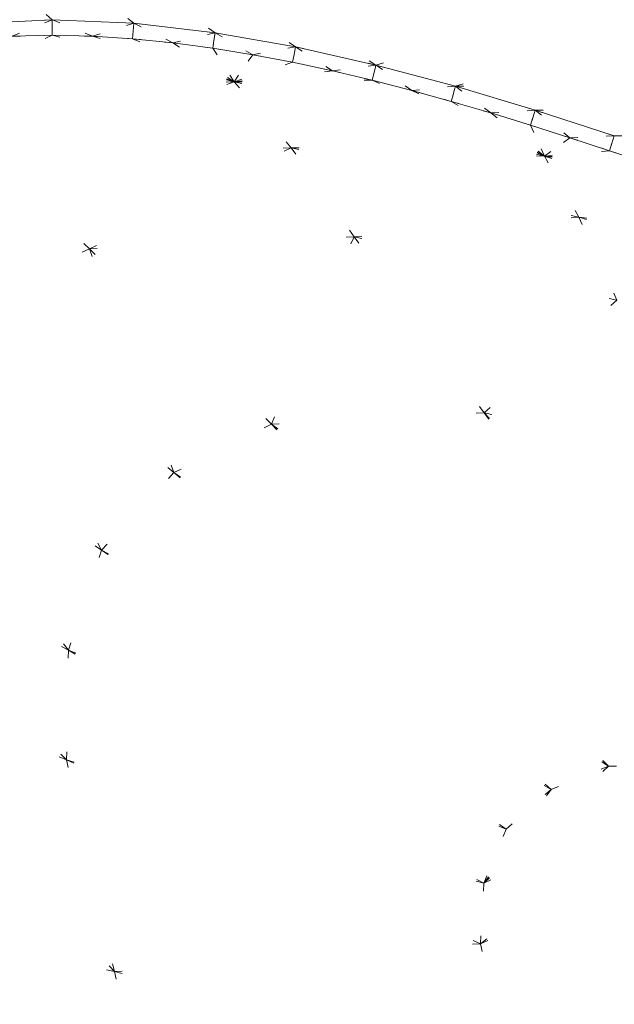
# Model space of a CAD drawing. Header units: millimetres. Extents: x 1700 to 4670, y 990 to 3874.
# Tile 69 of 110: x 3210 to 3218, y 1838 to 1850. Entities that reach past the tile are written whole.
import ezdxf

# ---------------------------------------------------------------- set-up
doc = ezdxf.new("R2010")
doc.units = ezdxf.units.MM
doc.linetypes.add('Wipeout_Contour', pattern=[1000, 0, -1000])
doc.layers.add('Nowe_320-W Umeblowanie', color=252, linetype='Continuous')
doc.layers.add('Nowe_320-W Umeblowanie_Nr_pióra__2', color=252, linetype='Continuous', lineweight=13)

msp = doc.modelspace()

# ---------------------------------------------------------------- linework, layer by layer
at = {"layer": 'Nowe_320-W Umeblowanie', "color": 252, "linetype": 'Wipeout_Contour', "lineweight": 0, "ltscale": 45721.318943}
for p, q in [((3210.781, 1850.087), (3200.817, 1858.407)), ((3209.751, 1850.033), (3210.781, 1850.087))]:
    msp.add_line(p, q, dxfattribs=at)
at = {"layer": 'Nowe_320-W Umeblowanie', "color": 252, "linetype": 'Wipeout_Contour', "lineweight": 0, "ltscale": 45737.180475}
for p, q in [((3211.812, 1850.043), (3200.817, 1858.407)), ((3210.781, 1850.087), (3211.812, 1850.043))]:
    msp.add_line(p, q, dxfattribs=at)
at = {"layer": 'Nowe_320-W Umeblowanie', "color": 252, "linetype": 'Wipeout_Contour', "lineweight": 0, "ltscale": 45771.791754}
for p, q in [((3213.853, 1849.744), (3200.817, 1858.407)), ((3200.817, 1858.407), (3212.836, 1849.922)), ((3212.836, 1849.922), (3213.853, 1849.744))]:
    msp.add_line(p, q, dxfattribs=at)
at = {"layer": 'Nowe_320-W Umeblowanie', "color": 252, "linetype": 'Wipeout_Contour', "lineweight": 0, "ltscale": 45790.078054}
for p, q in [((3214.867, 1849.515), (3200.817, 1858.407)), ((3200.817, 1858.407), (3213.853, 1849.744)), ((3213.853, 1849.744), (3214.867, 1849.515))]:
    msp.add_line(p, q, dxfattribs=at)
at = {"layer": 'Nowe_320-W Umeblowanie', "color": 252, "linetype": 'Wipeout_Contour', "lineweight": 0, "ltscale": 45754.11123}
for p, q in [((3212.836, 1849.922), (3200.817, 1858.407)), ((3200.817, 1858.407), (3211.812, 1850.043)), ((3211.812, 1850.043), (3212.836, 1849.922))]:
    msp.add_line(p, q, dxfattribs=at)
at = {"layer": 'Nowe_320-W Umeblowanie', "color": 252, "linetype": 'Wipeout_Contour', "lineweight": 0, "ltscale": 45981.611732}
for p, q in [((3200.817, 1858.407), (3214.867, 1849.515)), ((3214.867, 1849.515), (3245.409, 1858.407))]:
    msp.add_line(p, q, dxfattribs=at)
at = {"layer": 'Nowe_320-W Umeblowanie', "color": 252, "linetype": 'Wipeout_Contour', "lineweight": 0, "ltscale": 46156.94489}
for p, q in [((3245.409, 1858.407), (3214.867, 1849.515)), ((3215.871, 1849.247), (3245.409, 1858.407)), ((3214.867, 1849.515), (3215.871, 1849.247))]:
    msp.add_line(p, q, dxfattribs=at)
at = {"layer": 'Nowe_320-W Umeblowanie', "color": 252, "linetype": 'Wipeout_Contour', "lineweight": 0, "ltscale": 46282.620527}
for p, q in [((3245.409, 1858.407), (3215.871, 1849.247)), ((3215.871, 1849.247), (3230.829, 1849.176))]:
    msp.add_line(p, q, dxfattribs=at)
at = {"layer": 'Nowe_320-W Umeblowanie', "color": 252, "linetype": 'Wipeout_Contour', "lineweight": 0, "ltscale": 45848.376754}
for p, q in [((3210.781, 1850.087), (3209.752, 1850.034)), ((3210.276, 1849.878), (3210.781, 1850.087))]:
    msp.add_line(p, q, dxfattribs=at)
at = {"layer": 'Nowe_320-W Umeblowanie', "color": 252, "linetype": 'Wipeout_Contour', "lineweight": 0, "ltscale": 45857.292576}
for p, q in [((3210.781, 1850.087), (3210.276, 1849.878)), ((3210.781, 1849.891), (3210.781, 1850.087)), ((3210.276, 1849.878), (3210.781, 1849.891))]:
    msp.add_line(p, q, dxfattribs=at)
at = {"layer": 'Nowe_320-W Umeblowanie', "color": 252, "linetype": 'Wipeout_Contour', "lineweight": 0, "ltscale": 45865.890785}
for p, q in [((3210.781, 1850.087), (3210.781, 1849.891)), ((3211.288, 1849.879), (3210.781, 1850.087)), ((3210.781, 1849.891), (3211.288, 1849.879))]:
    msp.add_line(p, q, dxfattribs=at)
at = {"layer": 'Nowe_320-W Umeblowanie', "color": 252, "linetype": 'Wipeout_Contour', "lineweight": 0, "ltscale": 45872.043644}
for p, q in [((3211.811, 1850.043), (3210.782, 1850.087)), ((3210.782, 1850.087), (3211.288, 1849.879)), ((3211.288, 1849.879), (3211.811, 1850.043))]:
    msp.add_line(p, q, dxfattribs=at)
at = {"layer": 'Nowe_320-W Umeblowanie', "color": 252, "linetype": 'Wipeout_Contour', "lineweight": 0, "ltscale": 45881.430004}
for p, q in [((3211.811, 1850.043), (3211.288, 1849.879)), ((3211.795, 1849.847), (3211.811, 1850.043)), ((3211.288, 1849.879), (3211.795, 1849.847))]:
    msp.add_line(p, q, dxfattribs=at)
at = {"layer": 'Nowe_320-W Umeblowanie', "color": 252, "linetype": 'Wipeout_Contour', "lineweight": 0, "ltscale": 45890.509916}
for p, q in [((3211.812, 1850.043), (3211.795, 1849.847)), ((3212.302, 1849.795), (3211.812, 1850.043)), ((3211.795, 1849.847), (3212.302, 1849.795))]:
    msp.add_line(p, q, dxfattribs=at)
at = {"layer": 'Nowe_320-W Umeblowanie', "color": 252, "linetype": 'Wipeout_Contour', "lineweight": 0, "ltscale": 45897.54659}
for p, q in [((3212.836, 1849.922), (3211.812, 1850.043)), ((3211.812, 1850.043), (3212.302, 1849.795)), ((3212.302, 1849.795), (3212.836, 1849.922))]:
    msp.add_line(p, q, dxfattribs=at)
at = {"layer": 'Nowe_320-W Umeblowanie', "color": 252, "linetype": 'Wipeout_Contour', "lineweight": 0, "ltscale": 61209.851886}
for p, q in [((3212.836, 1849.922), (3212.302, 1849.795)), ((3212.83, 1849.878), (3212.836, 1849.922)), ((3212.302, 1849.795), (3212.807, 1849.727)), ((3212.807, 1849.727), (3212.83, 1849.878))]:
    msp.add_line(p, q, dxfattribs=at)
at = {"layer": 'Nowe_320-W Umeblowanie', "color": 252, "linetype": 'Wipeout_Contour', "lineweight": 0, "ltscale": 61220.73202}
for p, q in [((3212.836, 1849.922), (3212.816, 1849.787)), ((3213.311, 1849.645), (3212.836, 1849.922)), ((3212.816, 1849.787), (3212.807, 1849.727)), ((3212.807, 1849.727), (3213.311, 1849.645))]:
    msp.add_line(p, q, dxfattribs=at)
at = {"layer": 'Nowe_320-W Umeblowanie', "color": 252, "linetype": 'Wipeout_Contour', "lineweight": 0, "ltscale": 45924.109868}
for p, q in [((3212.837, 1849.922), (3213.311, 1849.645)), ((3213.852, 1849.744), (3212.837, 1849.922)), ((3213.311, 1849.645), (3213.852, 1849.744))]:
    msp.add_line(p, q, dxfattribs=at)
at = {"layer": 'Nowe_320-W Umeblowanie', "color": 252, "linetype": 'Wipeout_Contour', "lineweight": 0, "ltscale": 45876.097252}
for p, q in [((3210.781, 1849.891), (3209.133, 1849.163)), ((3213.077, 1849.303), (3210.781, 1849.891)), ((3209.133, 1849.163), (3213.077, 1849.303))]:
    msp.add_line(p, q, dxfattribs=at)
at = {"layer": 'Nowe_320-W Umeblowanie', "color": 252, "linetype": 'Wipeout_Contour', "lineweight": 0, "ltscale": 45850.072212}
for p, q in [((3209.133, 1849.163), (3210.781, 1849.891)), ((3210.781, 1849.891), (3210.276, 1849.878))]:
    msp.add_line(p, q, dxfattribs=at)
at = {"layer": 'Nowe_320-W Umeblowanie', "color": 252, "linetype": 'Wipeout_Contour', "lineweight": 0, "ltscale": 45887.864634}
for p, q in [((3211.288, 1849.879), (3210.781, 1849.891)), ((3210.781, 1849.891), (3213.077, 1849.303)), ((3213.077, 1849.303), (3211.288, 1849.879))]:
    msp.add_line(p, q, dxfattribs=at)
at = {"layer": 'Nowe_320-W Umeblowanie', "color": 252, "linetype": 'Wipeout_Contour', "lineweight": 0, "ltscale": 45895.957882}
for p, q in [((3211.795, 1849.847), (3211.288, 1849.879)), ((3211.288, 1849.879), (3213.077, 1849.303)), ((3213.077, 1849.303), (3211.795, 1849.847))]:
    msp.add_line(p, q, dxfattribs=at)
at = {"layer": 'Nowe_320-W Umeblowanie', "color": 252, "linetype": 'Wipeout_Contour', "lineweight": 0, "ltscale": 45904.26994}
for p, q in [((3211.795, 1849.847), (3213.077, 1849.303)), ((3212.302, 1849.795), (3211.795, 1849.847)), ((3213.077, 1849.303), (3212.302, 1849.795))]:
    msp.add_line(p, q, dxfattribs=at)
at = {"layer": 'Nowe_320-W Umeblowanie', "color": 252, "linetype": 'Wipeout_Contour', "lineweight": 0, "ltscale": 45912.687824}
for p, q in [((3212.807, 1849.727), (3212.302, 1849.795)), ((3212.302, 1849.795), (3213.077, 1849.303)), ((3213.077, 1849.303), (3212.807, 1849.727))]:
    msp.add_line(p, q, dxfattribs=at)
at = {"layer": 'Nowe_320-W Umeblowanie', "color": 252, "linetype": 'Wipeout_Contour', "lineweight": 0, "ltscale": 45921.575358}
for p, q in [((3213.311, 1849.645), (3212.807, 1849.727)), ((3212.807, 1849.727), (3213.077, 1849.303)), ((3213.077, 1849.303), (3213.311, 1849.645))]:
    msp.add_line(p, q, dxfattribs=at)
at = {"layer": 'Nowe_320-W Umeblowanie', "color": 252, "linetype": 'Wipeout_Contour', "lineweight": 0, "ltscale": 61245.42759}
for p, q in [((3213.852, 1849.744), (3213.311, 1849.645)), ((3213.814, 1849.55), (3213.844, 1849.7)), ((3213.844, 1849.7), (3213.852, 1849.744)), ((3213.311, 1849.645), (3213.814, 1849.55))]:
    msp.add_line(p, q, dxfattribs=at)
at = {"layer": 'Nowe_320-W Umeblowanie', "color": 252, "linetype": 'Wipeout_Contour', "lineweight": 0, "ltscale": 61256.549727}
for p, q in [((3213.853, 1849.744), (3213.826, 1849.611)), ((3214.317, 1849.442), (3213.853, 1849.744)), ((3213.826, 1849.611), (3213.814, 1849.55)), ((3213.814, 1849.55), (3214.317, 1849.442))]:
    msp.add_line(p, q, dxfattribs=at)
at = {"layer": 'Nowe_320-W Umeblowanie', "color": 252, "linetype": 'Wipeout_Contour', "lineweight": 0, "ltscale": 45951.548753}
for p, q in [((3213.853, 1849.743), (3214.317, 1849.442)), ((3214.866, 1849.515), (3213.853, 1849.743)), ((3214.317, 1849.442), (3214.866, 1849.515))]:
    msp.add_line(p, q, dxfattribs=at)
at = {"layer": 'Nowe_320-W Umeblowanie', "color": 252, "linetype": 'Wipeout_Contour', "lineweight": 0, "ltscale": 45930.70652}
for p, q in [((3213.311, 1849.645), (3213.077, 1849.303)), ((3213.077, 1849.303), (3213.814, 1849.55)), ((3213.814, 1849.55), (3213.311, 1849.645))]:
    msp.add_line(p, q, dxfattribs=at)
at = {"layer": 'Nowe_320-W Umeblowanie', "color": 252, "linetype": 'Wipeout_Contour', "lineweight": 0, "ltscale": 45939.664999}
for p, q in [((3213.814, 1849.55), (3213.077, 1849.303)), ((3214.317, 1849.442), (3213.814, 1849.55)), ((3213.077, 1849.303), (3214.317, 1849.442))]:
    msp.add_line(p, q, dxfattribs=at)
at = {"layer": 'Nowe_320-W Umeblowanie', "color": 252, "linetype": 'Wipeout_Contour', "lineweight": 0, "ltscale": 45949.058821}
for p, q in [((3214.317, 1849.442), (3213.077, 1849.303)), ((3214.819, 1849.323), (3214.317, 1849.442)), ((3213.077, 1849.303), (3214.819, 1849.323))]:
    msp.add_line(p, q, dxfattribs=at)
at = {"layer": 'Nowe_320-W Umeblowanie', "color": 252, "linetype": 'Wipeout_Contour', "lineweight": 0, "ltscale": 61282.218082}
for p, q in [((3214.866, 1849.515), (3214.317, 1849.442)), ((3214.317, 1849.442), (3214.819, 1849.323)), ((3214.819, 1849.323), (3214.856, 1849.473)), ((3214.856, 1849.473), (3214.866, 1849.515))]:
    msp.add_line(p, q, dxfattribs=at)
at = {"layer": 'Nowe_320-W Umeblowanie', "color": 252, "linetype": 'Wipeout_Contour', "lineweight": 0, "ltscale": 61292.965637}
for p, q in [((3214.856, 1849.473), (3214.819, 1849.323)), ((3214.867, 1849.515), (3214.856, 1849.473)), ((3215.319, 1849.194), (3214.867, 1849.515)), ((3214.819, 1849.323), (3215.319, 1849.194))]:
    msp.add_line(p, q, dxfattribs=at)
at = {"layer": 'Nowe_320-W Umeblowanie', "color": 252, "linetype": 'Wipeout_Contour', "lineweight": 0, "ltscale": 45979.700891}
for p, q in [((3215.871, 1849.247), (3214.868, 1849.515)), ((3214.868, 1849.515), (3215.319, 1849.194)), ((3215.319, 1849.194), (3215.871, 1849.247))]:
    msp.add_line(p, q, dxfattribs=at)
at = {"layer": 'Nowe_320-W Umeblowanie', "color": 252, "linetype": 'Wipeout_Contour', "lineweight": 0, "ltscale": 45880.952319}
for p, q in [((3213.077, 1849.303), (3209.133, 1849.163)), ((3210.142, 1848.299), (3213.077, 1849.303))]:
    msp.add_line(p, q, dxfattribs=at)
at = {"layer": 'Nowe_320-W Umeblowanie', "color": 252, "linetype": 'Wipeout_Contour', "lineweight": 0, "ltscale": 45921.413759}
for p, q in [((3213.077, 1849.303), (3210.142, 1848.299)), ((3213.797, 1848.471), (3213.077, 1849.303)), ((3210.142, 1848.299), (3213.797, 1848.471))]:
    msp.add_line(p, q, dxfattribs=at)
at = {"layer": 'Nowe_320-W Umeblowanie', "color": 252, "linetype": 'Wipeout_Contour', "lineweight": 0, "ltscale": 45976.267841}
for p, q in [((3214.819, 1849.323), (3213.077, 1849.303)), ((3213.077, 1849.303), (3216.993, 1848.365)), ((3216.993, 1848.365), (3214.819, 1849.323))]:
    msp.add_line(p, q, dxfattribs=at)
at = {"layer": 'Nowe_320-W Umeblowanie', "color": 252, "linetype": 'Wipeout_Contour', "lineweight": 0, "ltscale": 45974.505089}
for p, q in [((3216.993, 1848.365), (3213.077, 1849.303)), ((3213.077, 1849.303), (3213.797, 1848.471)), ((3213.797, 1848.471), (3216.993, 1848.365))]:
    msp.add_line(p, q, dxfattribs=at)
at = {"layer": 'Nowe_320-W Umeblowanie', "color": 252, "linetype": 'Wipeout_Contour', "lineweight": 0, "ltscale": 45994.544528}
for p, q in [((3215.319, 1849.194), (3214.819, 1849.323)), ((3214.819, 1849.323), (3216.993, 1848.365)), ((3216.993, 1848.365), (3215.319, 1849.194))]:
    msp.add_line(p, q, dxfattribs=at)
at = {"layer": 'Nowe_320-W Umeblowanie', "color": 252, "linetype": 'Wipeout_Contour', "lineweight": 0, "ltscale": 61319.830757}
for p, q in [((3215.871, 1849.247), (3215.319, 1849.194)), ((3215.319, 1849.194), (3215.817, 1849.056)), ((3215.817, 1849.056), (3215.859, 1849.205)), ((3215.859, 1849.205), (3215.871, 1849.247))]:
    msp.add_line(p, q, dxfattribs=at)
at = {"layer": 'Nowe_320-W Umeblowanie', "color": 252, "linetype": 'Wipeout_Contour', "lineweight": 0, "ltscale": 46003.923394}
for p, q in [((3215.319, 1849.194), (3216.993, 1848.365)), ((3215.817, 1849.056), (3215.319, 1849.194)), ((3216.993, 1848.365), (3215.817, 1849.056))]:
    msp.add_line(p, q, dxfattribs=at)
at = {"layer": 'Nowe_320-W Umeblowanie', "color": 252, "linetype": 'Wipeout_Contour', "lineweight": 0, "ltscale": 61330.802196}
for p, q in [((3215.859, 1849.205), (3215.817, 1849.056)), ((3215.871, 1849.247), (3215.859, 1849.205)), ((3216.318, 1848.909), (3215.871, 1849.247)), ((3215.817, 1849.056), (3216.318, 1848.909))]:
    msp.add_line(p, q, dxfattribs=at)
at = {"layer": 'Nowe_320-W Umeblowanie', "color": 252, "linetype": 'Wipeout_Contour', "lineweight": 0, "ltscale": 46113.398592}
for p, q in [((3229.794, 1848.896), (3215.871, 1849.247)), ((3215.871, 1849.247), (3216.877, 1848.944)), ((3216.877, 1848.944), (3229.794, 1848.896))]:
    msp.add_line(p, q, dxfattribs=at)
at = {"layer": 'Nowe_320-W Umeblowanie', "color": 252, "linetype": 'Wipeout_Contour', "lineweight": 0, "ltscale": 46219.164766}
for p, q in [((3215.871, 1849.247), (3229.794, 1848.896)), ((3230.829, 1849.176), (3215.871, 1849.247))]:
    msp.add_line(p, q, dxfattribs=at)
at = {"layer": 'Nowe_320-W Umeblowanie', "color": 252, "linetype": 'Wipeout_Contour', "lineweight": 0, "ltscale": 46008.462077}
for p, q in [((3216.876, 1848.944), (3215.872, 1849.247)), ((3215.872, 1849.247), (3216.318, 1848.909)), ((3216.318, 1848.909), (3216.876, 1848.944))]:
    msp.add_line(p, q, dxfattribs=at)
at = {"layer": 'Nowe_320-W Umeblowanie', "color": 252, "linetype": 'Wipeout_Contour', "lineweight": 0, "ltscale": 46013.389796}
for p, q in [((3216.318, 1848.909), (3215.817, 1849.056)), ((3215.817, 1849.056), (3216.993, 1848.365)), ((3216.993, 1848.365), (3216.318, 1848.909))]:
    msp.add_line(p, q, dxfattribs=at)
at = {"layer": 'Nowe_320-W Umeblowanie', "color": 252, "linetype": 'Wipeout_Contour', "lineweight": 0, "ltscale": 61358.367874}
for p, q in [((3216.876, 1848.944), (3216.318, 1848.909)), ((3216.318, 1848.909), (3216.817, 1848.755)), ((3216.864, 1848.902), (3216.876, 1848.944)), ((3216.817, 1848.755), (3216.864, 1848.902))]:
    msp.add_line(p, q, dxfattribs=at)
at = {"layer": 'Nowe_320-W Umeblowanie', "color": 252, "linetype": 'Wipeout_Contour', "lineweight": 0, "ltscale": 46022.844158}
for p, q in [((3216.817, 1848.755), (3216.318, 1848.909)), ((3216.318, 1848.909), (3216.993, 1848.365)), ((3216.993, 1848.365), (3216.817, 1848.755))]:
    msp.add_line(p, q, dxfattribs=at)
at = {"layer": 'Nowe_320-W Umeblowanie', "color": 252, "linetype": 'Wipeout_Contour', "lineweight": 0, "ltscale": 61369.533165}
for p, q in [((3216.877, 1848.944), (3216.864, 1848.902)), ((3217.316, 1848.595), (3216.877, 1848.944)), ((3216.864, 1848.902), (3216.817, 1848.755)), ((3216.817, 1848.755), (3217.316, 1848.595))]:
    msp.add_line(p, q, dxfattribs=at)
at = {"layer": 'Nowe_320-W Umeblowanie', "color": 252, "linetype": 'Wipeout_Contour', "lineweight": 0, "ltscale": 46126.862375}
for p, q in [((3216.877, 1848.944), (3217.876, 1848.62)), ((3228.777, 1848.604), (3216.877, 1848.944)), ((3217.876, 1848.62), (3228.777, 1848.604))]:
    msp.add_line(p, q, dxfattribs=at)
at = {"layer": 'Nowe_320-W Umeblowanie', "color": 252, "linetype": 'Wipeout_Contour', "lineweight": 0, "ltscale": 46216.470586}
for p, q in [((3229.794, 1848.896), (3216.877, 1848.944)), ((3216.877, 1848.944), (3228.777, 1848.604))]:
    msp.add_line(p, q, dxfattribs=at)
at = {"layer": 'Nowe_320-W Umeblowanie', "color": 252, "linetype": 'Wipeout_Contour', "lineweight": 0, "ltscale": 46037.68515}
for p, q in [((3216.877, 1848.944), (3217.316, 1848.595)), ((3217.875, 1848.62), (3216.877, 1848.944)), ((3217.316, 1848.595), (3217.875, 1848.62))]:
    msp.add_line(p, q, dxfattribs=at)
at = {"layer": 'Nowe_320-W Umeblowanie', "color": 252, "linetype": 'Wipeout_Contour', "lineweight": 0, "ltscale": 46032.938227}
for p, q in [((3217.316, 1848.595), (3216.817, 1848.755)), ((3216.817, 1848.755), (3216.993, 1848.365)), ((3216.993, 1848.365), (3217.316, 1848.595))]:
    msp.add_line(p, q, dxfattribs=at)
at = {"layer": 'Nowe_320-W Umeblowanie', "color": 252, "linetype": 'Wipeout_Contour', "lineweight": 0, "ltscale": 46042.861987}
for p, q in [((3217.316, 1848.595), (3216.993, 1848.365)), ((3217.814, 1848.432), (3217.316, 1848.595)), ((3216.993, 1848.365), (3217.814, 1848.432))]:
    msp.add_line(p, q, dxfattribs=at)
at = {"layer": 'Nowe_320-W Umeblowanie', "color": 252, "linetype": 'Wipeout_Contour', "lineweight": 0, "ltscale": 61397.384061}
for p, q in [((3217.875, 1848.62), (3217.316, 1848.595)), ((3217.316, 1848.595), (3217.814, 1848.432)), ((3217.814, 1848.432), (3217.862, 1848.579)), ((3217.862, 1848.579), (3217.875, 1848.62))]:
    msp.add_line(p, q, dxfattribs=at)
at = {"layer": 'Nowe_320-W Umeblowanie', "color": 252, "linetype": 'Wipeout_Contour', "lineweight": 0, "ltscale": 61408.606958}
for p, q in [((3217.862, 1848.579), (3217.814, 1848.432)), ((3217.876, 1848.62), (3217.862, 1848.579)), ((3218.309, 1848.27), (3217.876, 1848.62)), ((3217.814, 1848.432), (3218.309, 1848.27))]:
    msp.add_line(p, q, dxfattribs=at)
at = {"layer": 'Nowe_320-W Umeblowanie', "color": 252, "linetype": 'Wipeout_Contour', "lineweight": 0, "ltscale": 45920.618945}
for p, q in [((3213.797, 1848.471), (3210.142, 1848.299)), ((3211.249, 1847.192), (3213.797, 1848.471)), ((3210.142, 1848.299), (3211.249, 1847.192))]:
    msp.add_line(p, q, dxfattribs=at)
at = {"layer": 'Nowe_320-W Umeblowanie', "color": 252, "linetype": 'Wipeout_Contour', "lineweight": 0, "ltscale": 45961.16836}
for p, q in [((3213.797, 1848.471), (3211.249, 1847.192)), ((3214.59, 1847.346), (3213.797, 1848.471)), ((3211.249, 1847.192), (3214.59, 1847.346))]:
    msp.add_line(p, q, dxfattribs=at)
at = {"layer": 'Nowe_320-W Umeblowanie', "color": 252, "linetype": 'Wipeout_Contour', "lineweight": 0, "ltscale": 46006.788908}
for p, q in [((3217.43, 1847.592), (3213.797, 1848.471)), ((3213.797, 1848.471), (3214.59, 1847.346)), ((3214.59, 1847.346), (3217.43, 1847.592))]:
    msp.add_line(p, q, dxfattribs=at)
at = {"layer": 'Nowe_320-W Umeblowanie', "color": 252, "linetype": 'Wipeout_Contour', "lineweight": 0, "ltscale": 46018.002723}
for p, q in [((3213.797, 1848.471), (3217.43, 1847.592)), ((3216.993, 1848.365), (3213.797, 1848.471)), ((3217.43, 1847.592), (3216.993, 1848.365))]:
    msp.add_line(p, q, dxfattribs=at)
at = {"layer": 'Nowe_320-W Umeblowanie', "color": 252, "linetype": 'Wipeout_Contour', "lineweight": 0, "ltscale": 46052.246472}
for p, q in [((3217.814, 1848.432), (3216.993, 1848.365)), ((3218.309, 1848.27), (3217.814, 1848.432)), ((3216.993, 1848.365), (3218.309, 1848.27))]:
    msp.add_line(p, q, dxfattribs=at)
at = {"layer": 'Nowe_320-W Umeblowanie', "color": 252, "linetype": 'Wipeout_Contour', "lineweight": 0, "ltscale": 45902.071853}
for p, q in [((3211.249, 1847.192), (3210.142, 1848.299)), ((3209.704, 1846.46), (3211.249, 1847.192))]:
    msp.add_line(p, q, dxfattribs=at)
at = {"layer": 'Nowe_320-W Umeblowanie', "color": 252, "linetype": 'Wipeout_Contour', "lineweight": 0, "ltscale": 46081.871936}
for p, q in [((3216.993, 1848.365), (3217.43, 1847.592)), ((3220.884, 1847.197), (3216.993, 1848.365)), ((3217.43, 1847.592), (3220.884, 1847.197))]:
    msp.add_line(p, q, dxfattribs=at)
at = {"layer": 'Nowe_320-W Umeblowanie', "color": 252, "linetype": 'Wipeout_Contour', "lineweight": 0, "ltscale": 46061.855607}
for p, q in [((3218.309, 1848.27), (3216.993, 1848.365)), ((3216.993, 1848.365), (3218.806, 1848.111))]:
    msp.add_line(p, q, dxfattribs=at)
at = {"layer": 'Nowe_320-W Umeblowanie', "color": 252, "linetype": 'Wipeout_Contour', "lineweight": 0, "ltscale": 46088.69169}
for p, q in [((3218.806, 1848.111), (3216.993, 1848.365)), ((3216.993, 1848.365), (3220.884, 1847.197))]:
    msp.add_line(p, q, dxfattribs=at)
at = {"layer": 'Nowe_320-W Umeblowanie', "color": 252, "linetype": 'Wipeout_Contour', "lineweight": 0, "ltscale": 46049.98826}
for p, q in [((3217.43, 1847.592), (3214.59, 1847.346)), ((3217.91, 1846.543), (3217.43, 1847.592)), ((3214.59, 1847.346), (3217.91, 1846.543))]:
    msp.add_line(p, q, dxfattribs=at)
at = {"layer": 'Nowe_320-W Umeblowanie', "color": 252, "linetype": 'Wipeout_Contour', "lineweight": 0, "ltscale": 46106.320929}
for p, q in [((3217.43, 1847.592), (3217.91, 1846.543)), ((3221.034, 1846.487), (3217.43, 1847.592))]:
    msp.add_line(p, q, dxfattribs=at)
at = {"layer": 'Nowe_320-W Umeblowanie', "color": 252, "linetype": 'Wipeout_Contour', "lineweight": 0, "ltscale": 46124.201606}
for p, q in [((3220.884, 1847.197), (3217.43, 1847.592)), ((3217.43, 1847.592), (3221.034, 1846.487))]:
    msp.add_line(p, q, dxfattribs=at)
at = {"layer": 'Nowe_320-W Umeblowanie', "color": 252, "linetype": 'Wipeout_Contour', "lineweight": 0, "ltscale": 45980.931338}
for p, q in [((3214.59, 1847.346), (3211.249, 1847.192)), ((3213.547, 1844.979), (3214.59, 1847.346)), ((3211.249, 1847.192), (3213.547, 1844.979))]:
    msp.add_line(p, q, dxfattribs=at)
at = {"layer": 'Nowe_320-W Umeblowanie', "color": 252, "linetype": 'Wipeout_Contour', "lineweight": 0, "ltscale": 46033.369948}
for p, q in [((3214.59, 1847.346), (3213.547, 1844.979)), ((3216.234, 1845.123), (3214.59, 1847.346)), ((3213.547, 1844.979), (3216.234, 1845.123))]:
    msp.add_line(p, q, dxfattribs=at)
at = {"layer": 'Nowe_320-W Umeblowanie', "color": 252, "linetype": 'Wipeout_Contour', "lineweight": 0, "ltscale": 46056.737822}
for p, q in [((3214.59, 1847.346), (3216.234, 1845.123)), ((3217.91, 1846.543), (3214.59, 1847.346)), ((3216.234, 1845.123), (3217.91, 1846.543))]:
    msp.add_line(p, q, dxfattribs=at)
at = {"layer": 'Nowe_320-W Umeblowanie', "color": 252, "linetype": 'Wipeout_Contour', "lineweight": 0, "ltscale": 45943.405263}
for p, q in [((3211.249, 1847.192), (3209.704, 1846.46)), ((3212.317, 1844.367), (3211.249, 1847.192)), ((3209.704, 1846.46), (3212.317, 1844.367))]:
    msp.add_line(p, q, dxfattribs=at)
at = {"layer": 'Nowe_320-W Umeblowanie', "color": 252, "linetype": 'Wipeout_Contour', "lineweight": 0, "ltscale": 45982.916199}
for p, q in [((3213.547, 1844.979), (3211.249, 1847.192)), ((3211.249, 1847.192), (3212.317, 1844.367)), ((3212.317, 1844.367), (3213.547, 1844.979))]:
    msp.add_line(p, q, dxfattribs=at)
at = {"layer": 'Nowe_320-W Umeblowanie', "color": 252, "linetype": 'Wipeout_Contour', "lineweight": 0, "ltscale": 45934.148393}
for p, q in [((3211.404, 1843.389), (3209.704, 1846.46)), ((3208.544, 1845.27), (3211.404, 1843.389))]:
    msp.add_line(p, q, dxfattribs=at)
at = {"layer": 'Nowe_320-W Umeblowanie', "color": 252, "linetype": 'Wipeout_Contour', "lineweight": 0, "ltscale": 45969.003238}
for p, q in [((3212.317, 1844.367), (3209.704, 1846.46)), ((3209.704, 1846.46), (3211.404, 1843.389)), ((3211.404, 1843.389), (3212.317, 1844.367))]:
    msp.add_line(p, q, dxfattribs=at)
at = {"layer": 'Nowe_320-W Umeblowanie', "color": 252, "linetype": 'Wipeout_Contour', "lineweight": 0, "ltscale": 46108.44891}
for p, q in [((3217.91, 1846.543), (3216.234, 1845.123)), ((3216.234, 1845.123), (3218.906, 1844.471))]:
    msp.add_line(p, q, dxfattribs=at)
at = {"layer": 'Nowe_320-W Umeblowanie', "color": 252, "linetype": 'Wipeout_Contour', "lineweight": 0, "ltscale": 45943.591778}
for p, q in [((3210.984, 1842.124), (3208.544, 1845.27)), ((3208, 1843.708), (3210.984, 1842.124))]:
    msp.add_line(p, q, dxfattribs=at)
at = {"layer": 'Nowe_320-W Umeblowanie', "color": 252, "linetype": 'Wipeout_Contour', "lineweight": 0, "ltscale": 45971.412733}
for p, q in [((3211.404, 1843.389), (3208.544, 1845.27)), ((3208.544, 1845.27), (3210.984, 1842.124)), ((3210.984, 1842.124), (3211.404, 1843.389))]:
    msp.add_line(p, q, dxfattribs=at)
at = {"layer": 'Nowe_320-W Umeblowanie', "color": 252, "linetype": 'Wipeout_Contour', "lineweight": 0, "ltscale": 46111.166571}
for p, q in [((3216.234, 1845.123), (3213.547, 1844.979)), ((3219.265, 1840.679), (3216.234, 1845.123)), ((3213.547, 1844.979), (3219.265, 1840.679))]:
    msp.add_line(p, q, dxfattribs=at)
at = {"layer": 'Nowe_320-W Umeblowanie', "color": 252, "linetype": 'Wipeout_Contour', "lineweight": 0, "ltscale": 46196.755596}
for p, q in [((3216.234, 1845.123), (3219.265, 1840.679)), ((3220.743, 1840.319), (3216.234, 1845.123))]:
    msp.add_line(p, q, dxfattribs=at)
at = {"layer": 'Nowe_320-W Umeblowanie', "color": 252, "linetype": 'Wipeout_Contour', "lineweight": 0, "ltscale": 46169.489354}
for p, q in [((3218.906, 1844.471), (3216.234, 1845.123)), ((3216.234, 1845.123), (3220.743, 1840.319))]:
    msp.add_line(p, q, dxfattribs=at)
at = {"layer": 'Nowe_320-W Umeblowanie', "color": 252, "linetype": 'Wipeout_Contour', "lineweight": 0, "ltscale": 46074.819126}
for p, q in [((3213.547, 1844.979), (3212.317, 1844.367)), ((3217.803, 1840.659), (3213.547, 1844.979)), ((3212.317, 1844.367), (3217.803, 1840.659))]:
    msp.add_line(p, q, dxfattribs=at)
at = {"layer": 'Nowe_320-W Umeblowanie', "color": 252, "linetype": 'Wipeout_Contour', "lineweight": 0, "ltscale": 46152.037555}
for p, q in [((3213.547, 1844.979), (3217.803, 1840.659)), ((3219.265, 1840.679), (3213.547, 1844.979)), ((3217.803, 1840.659), (3219.265, 1840.679))]:
    msp.add_line(p, q, dxfattribs=at)
at = {"layer": 'Nowe_320-W Umeblowanie', "color": 252, "linetype": 'Wipeout_Contour', "lineweight": 0, "ltscale": 46064.776906}
for p, q in [((3212.317, 1844.367), (3211.404, 1843.389)), ((3217.08, 1840.366), (3212.317, 1844.367)), ((3211.404, 1843.389), (3217.08, 1840.366))]:
    msp.add_line(p, q, dxfattribs=at)
at = {"layer": 'Nowe_320-W Umeblowanie', "color": 252, "linetype": 'Wipeout_Contour', "lineweight": 0, "ltscale": 46131.414146}
for p, q in [((3217.803, 1840.659), (3212.317, 1844.367)), ((3212.317, 1844.367), (3217.08, 1840.366)), ((3217.08, 1840.366), (3217.803, 1840.659))]:
    msp.add_line(p, q, dxfattribs=at)
at = {"layer": 'Nowe_320-W Umeblowanie', "color": 252, "linetype": 'Wipeout_Contour', "lineweight": 0, "ltscale": 45968.790636}
for p, q in [((3210.961, 1840.739), (3208, 1843.708)), ((3207.956, 1841.99), (3210.961, 1840.739))]:
    msp.add_line(p, q, dxfattribs=at)
at = {"layer": 'Nowe_320-W Umeblowanie', "color": 252, "linetype": 'Wipeout_Contour', "lineweight": 0, "ltscale": 45990.485822}
for p, q in [((3210.984, 1842.124), (3208, 1843.708)), ((3208, 1843.708), (3210.961, 1840.739)), ((3210.961, 1840.739), (3210.984, 1842.124))]:
    msp.add_line(p, q, dxfattribs=at)
at = {"layer": 'Nowe_320-W Umeblowanie', "color": 252, "linetype": 'Wipeout_Contour', "lineweight": 0, "ltscale": 46067.717523}
for p, q in [((3211.404, 1843.389), (3210.984, 1842.124)), ((3216.511, 1839.864), (3211.404, 1843.389)), ((3210.984, 1842.124), (3216.511, 1839.864))]:
    msp.add_line(p, q, dxfattribs=at)
at = {"layer": 'Nowe_320-W Umeblowanie', "color": 252, "linetype": 'Wipeout_Contour', "lineweight": 0, "ltscale": 46125.597001}
for p, q in [((3217.08, 1840.366), (3211.404, 1843.389)), ((3211.404, 1843.389), (3216.511, 1839.864)), ((3216.511, 1839.864), (3217.08, 1840.366))]:
    msp.add_line(p, q, dxfattribs=at)
at = {"layer": 'Nowe_320-W Umeblowanie', "color": 252, "linetype": 'Wipeout_Contour', "lineweight": 0, "ltscale": 46083.486017}
for p, q in [((3210.984, 1842.124), (3210.961, 1840.739)), ((3216.229, 1839.18), (3210.984, 1842.124)), ((3210.961, 1840.739), (3216.229, 1839.18))]:
    msp.add_line(p, q, dxfattribs=at)
at = {"layer": 'Nowe_320-W Umeblowanie', "color": 252, "linetype": 'Wipeout_Contour', "lineweight": 0, "ltscale": 46131.309822}
for p, q in [((3216.511, 1839.864), (3210.984, 1842.124)), ((3210.984, 1842.124), (3216.229, 1839.18)), ((3216.229, 1839.18), (3216.511, 1839.864))]:
    msp.add_line(p, q, dxfattribs=at)
at = {"layer": 'Nowe_320-W Umeblowanie', "color": 252, "linetype": 'Wipeout_Contour', "lineweight": 0, "ltscale": 46028.156301}
for p, q in [((3211.565, 1838.064), (3207.956, 1841.99)), ((3208.71, 1838.671), (3211.565, 1838.064))]:
    msp.add_line(p, q, dxfattribs=at)
at = {"layer": 'Nowe_320-W Umeblowanie', "color": 252, "linetype": 'Wipeout_Contour', "lineweight": 0, "ltscale": 46031.458283}
for p, q in [((3210.961, 1840.739), (3207.956, 1841.99)), ((3207.956, 1841.99), (3211.565, 1838.064)), ((3211.565, 1838.064), (3210.961, 1840.739))]:
    msp.add_line(p, q, dxfattribs=at)
at = {"layer": 'Nowe_320-W Umeblowanie', "color": 252, "linetype": 'Wipeout_Contour', "lineweight": 0, "ltscale": 46118.542933}
for p, q in [((3210.961, 1840.739), (3211.565, 1838.064)), ((3216.186, 1838.417), (3210.961, 1840.739)), ((3211.565, 1838.064), (3216.186, 1838.417))]:
    msp.add_line(p, q, dxfattribs=at)
at = {"layer": 'Nowe_320-W Umeblowanie', "color": 252, "linetype": 'Wipeout_Contour', "lineweight": 0, "ltscale": 46146.557532}
for p, q in [((3210.961, 1840.739), (3216.186, 1838.417)), ((3216.229, 1839.18), (3210.961, 1840.739)), ((3216.186, 1838.417), (3216.229, 1839.18))]:
    msp.add_line(p, q, dxfattribs=at)
at = {"layer": 'Nowe_320-W Umeblowanie', "color": 252, "linetype": 'Wipeout_Contour', "lineweight": 0, "ltscale": 46211.745674}
for p, q in [((3216.186, 1838.417), (3219.265, 1840.679)), ((3219.265, 1840.679), (3216.229, 1839.18)), ((3216.229, 1839.18), (3216.186, 1838.417))]:
    msp.add_line(p, q, dxfattribs=at)
at = {"layer": 'Nowe_320-W Umeblowanie', "color": 252, "linetype": 'Wipeout_Contour', "lineweight": 0, "ltscale": 46238.516053}
for p, q in [((3219.265, 1840.679), (3216.186, 1838.417)), ((3216.186, 1838.417), (3220.743, 1840.319))]:
    msp.add_line(p, q, dxfattribs=at)
at = {"layer": 'Nowe_320-W Umeblowanie', "color": 252, "linetype": 'Wipeout_Contour', "lineweight": 0, "ltscale": 46209.165966}
for p, q in [((3216.229, 1839.18), (3219.265, 1840.679)), ((3217.803, 1840.659), (3216.229, 1839.18)), ((3219.265, 1840.679), (3217.803, 1840.659))]:
    msp.add_line(p, q, dxfattribs=at)
at = {"layer": 'Nowe_320-W Umeblowanie', "color": 252, "linetype": 'Wipeout_Contour', "lineweight": 0, "ltscale": 46194.381714}
for p, q in [((3216.229, 1839.18), (3217.803, 1840.659)), ((3217.803, 1840.659), (3217.08, 1840.366)), ((3217.08, 1840.366), (3216.229, 1839.18))]:
    msp.add_line(p, q, dxfattribs=at)
at = {"layer": 'Nowe_320-W Umeblowanie', "color": 252, "linetype": 'Wipeout_Contour', "lineweight": 0, "ltscale": 46189.764492}
for p, q in [((3216.229, 1839.18), (3217.08, 1840.366)), ((3217.08, 1840.366), (3216.511, 1839.864)), ((3216.511, 1839.864), (3216.229, 1839.18))]:
    msp.add_line(p, q, dxfattribs=at)
at = {"layer": 'Nowe_320-W Umeblowanie', "color": 252, "linetype": 'Wipeout_Contour', "lineweight": 0, "ltscale": 46241.76357}
for p, q in [((3220.743, 1840.319), (3216.186, 1838.417)), ((3216.511, 1836.942), (3220.743, 1840.319)), ((3216.186, 1838.417), (3216.511, 1836.942))]:
    msp.add_line(p, q, dxfattribs=at)
at = {"layer": 'Nowe_320-W Umeblowanie', "color": 252, "linetype": 'Wipeout_Contour', "lineweight": 0, "ltscale": 46278.210201}
msp.add_line((3220.743, 1840.319), (3216.511, 1836.942), dxfattribs=at)
at = {"layer": 'Nowe_320-W Umeblowanie', "color": 252, "linetype": 'Wipeout_Contour', "lineweight": 0, "ltscale": 46101.955462}
for p, q in [((3211.565, 1838.064), (3208.71, 1838.671)), ((3212.199, 1835.408), (3211.565, 1838.064))]:
    msp.add_line(p, q, dxfattribs=at)
at = {"layer": 'Nowe_320-W Umeblowanie', "color": 252, "linetype": 'Wipeout_Contour', "lineweight": 0, "ltscale": 46184.476395}
for p, q in [((3216.186, 1838.417), (3211.565, 1838.064)), ((3216.511, 1836.942), (3216.186, 1838.417)), ((3211.565, 1838.064), (3216.511, 1836.942))]:
    msp.add_line(p, q, dxfattribs=at)
at = {"layer": 'Nowe_320-W Umeblowanie', "color": 252, "linetype": 'Wipeout_Contour', "lineweight": 0, "ltscale": 46173.721061}
for p, q in [((3211.565, 1838.064), (3212.199, 1835.408)), ((3216.511, 1836.942), (3211.565, 1838.064))]:
    msp.add_line(p, q, dxfattribs=at)
at = {"layer": 'Nowe_320-W Umeblowanie_Nr_pióra__2', "color": 252, "linetype": 'Continuous', "lineweight": 13}
for p, q in [((3210.781, 1850.087), (3209.751, 1850.033)), ((3210.781, 1850.087), (3209.751, 1850.033)), ((3211.812, 1850.043), (3210.781, 1850.087)), ((3211.812, 1850.043), (3210.781, 1850.087)), ((3212.836, 1849.922), (3211.812, 1850.043)), ((3212.836, 1849.922), (3211.812, 1850.043)), ((3213.853, 1849.744), (3212.836, 1849.922)), ((3213.853, 1849.744), (3212.836, 1849.922)), ((3210.781, 1849.891), (3210.276, 1849.878)), ((3210.781, 1849.891), (3210.276, 1849.878)), ((3211.288, 1849.879), (3210.781, 1849.891)), ((3211.288, 1849.879), (3210.781, 1849.891)), ((3211.795, 1849.847), (3211.288, 1849.879)), ((3211.795, 1849.847), (3211.288, 1849.879)), ((3212.302, 1849.795), (3211.795, 1849.847)), ((3212.302, 1849.795), (3211.795, 1849.847)), ((3212.807, 1849.727), (3212.302, 1849.795)), ((3212.807, 1849.727), (3212.302, 1849.795)), ((3213.311, 1849.645), (3212.807, 1849.727)), ((3213.311, 1849.645), (3212.807, 1849.727)), ((3214.867, 1849.515), (3213.853, 1849.744)), ((3214.867, 1849.515), (3213.853, 1849.744)), ((3213.814, 1849.55), (3213.311, 1849.645)), ((3213.814, 1849.55), (3213.311, 1849.645)), ((3214.317, 1849.442), (3213.814, 1849.55)), ((3214.317, 1849.442), (3213.814, 1849.55)), ((3214.819, 1849.323), (3214.317, 1849.442)), ((3214.819, 1849.323), (3214.317, 1849.442)), ((3215.871, 1849.247), (3214.867, 1849.515)), ((3215.871, 1849.247), (3214.867, 1849.515)), ((3215.319, 1849.194), (3214.819, 1849.323)), ((3215.319, 1849.194), (3214.819, 1849.323)), ((3215.817, 1849.056), (3215.319, 1849.194)), ((3215.817, 1849.056), (3215.319, 1849.194)), ((3216.877, 1848.944), (3215.871, 1849.247)), ((3216.877, 1848.944), (3215.871, 1849.247)), ((3216.318, 1848.909), (3215.817, 1849.056)), ((3216.318, 1848.909), (3215.817, 1849.056)), ((3216.817, 1848.755), (3216.318, 1848.909)), ((3216.817, 1848.755), (3216.318, 1848.909)), ((3217.876, 1848.62), (3216.877, 1848.944)), ((3217.876, 1848.62), (3216.877, 1848.944)), ((3217.316, 1848.595), (3216.817, 1848.755)), ((3217.316, 1848.595), (3216.817, 1848.755)), ((3217.814, 1848.432), (3217.316, 1848.595)), ((3217.814, 1848.432), (3217.316, 1848.595)), ((3218.309, 1848.27), (3217.814, 1848.432)), ((3218.309, 1848.27), (3217.814, 1848.432))]:
    msp.add_line(p, q, dxfattribs=at)

doc.saveas('drawing.dxf')
